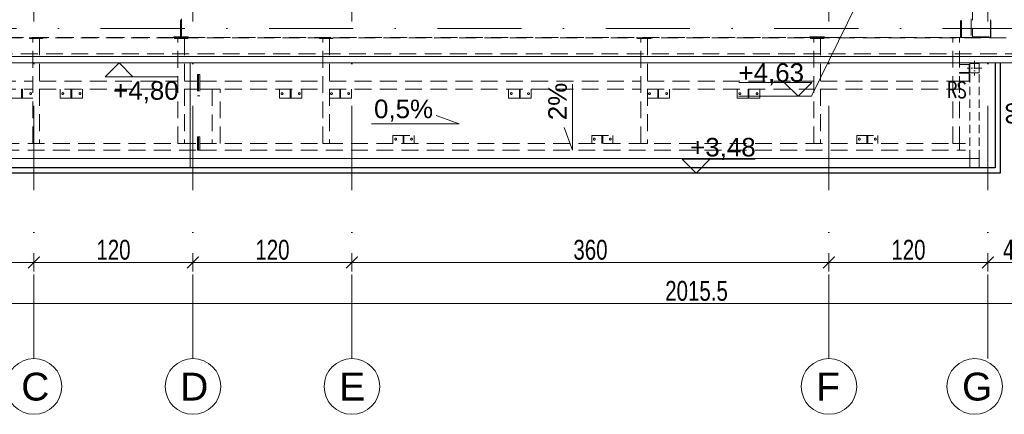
# Model space of a CAD drawing. Header units: millimetres. Extents: x -13532 to 2392, y -5241 to 5322.
# Tile 5 of 256: x -11055 to -10312, y -1969 to -1671. Entities that reach past the tile are written whole.
import ezdxf

# ---------------------------------------------------------------- set-up
doc = ezdxf.new("R2010")
doc.units = ezdxf.units.MM
for name, pattern in [('ACAD_ISO10W100', [18, 12, -3, 0, -3]), ('DASHED', [19.05, 12.7, -6.35]), ('KRESKAKROPKA2', [12.7, 6.35, -3.175, 0, -3.175])]:
    doc.linetypes.add(name, pattern=pattern)
doc.layers.get('Defpoints').update_dxf_attribs({"true_color": 0xdae6d4})
for name, color, linetype, lineweight, true_color in [('a___wymiary', 7, 'Continuous', 5, 0x666666), ('KONSTRUKCJA - CIE - AGP1', 7, 'Continuous', 5, 0xbfbfbf), ('OPIS - AGP1', 7, 'Continuous', 0, 0x7f7f7f), ('OSI', 7, 'KRESKAKROPKA2', 5, 0x7f7f7f), ('wymiary', 7, 'Continuous', 5, 0x7f7f7f), ('WYMIARY - AGP1', 7, 'Continuous', 5, 0x716d5a)]:
    doc.layers.add(name, color=color, linetype=linetype, lineweight=lineweight, true_color=true_color)
doc.layers.add('A_cienka', color=7, linetype='Continuous')
for name, color, linetype, lineweight in [('cz-sr', 150, 'Continuous', 15), ('dach', 151, 'Continuous', 9), ('GK - ŚRODEK - AGP1', 32, 'Continuous', 5), ('LINII', 7, 'Continuous', 15), ('Wymiarowanie - Poziomy - AGP1', 172, 'Continuous', 5)]:
    doc.layers.add(name, color=color, linetype=linetype, lineweight=lineweight)
doc.styles.add('ARCH.P.M. 1', font='simplex.shx', dxfattribs={"width": 0.7, "height": 12})
doc.styles.add('ARIAL', font='arial.ttf', dxfattribs={"width": 0.8})
doc.styles.add('ARIAL NARROW', font='ARIALN.TTF', dxfattribs={"width": 0.9})
doc.styles.add('GENERATED_STYLE_2', font='ARIAL.TTF', dxfattribs={"width": 0.999153})
doc.dimstyles.new('wymiary agp1', dxfattribs={"dimtxt": 15, "dimasz": 5, "dimexe": 5, "dimexo": 5, "dimgap": 1.8, "dimtad": 1, "dimdec": 3, "dimrnd": 0.5, "dimdsep": 46, "dimtxsty": 'ARIAL NARROW', "dimblk": 'znacznik', "dimcen": 1.5, "dimse1": 1, "dimse2": 1, "dimclrd": 256, "dimclre": 256, "dimazin": 0, "dimtfac": 1, "dimtdec": 3, "dimtmove": 1, "dimatfit": 3, "dimldrblk": 'znacznik', "dimfxl": 1000, "dimfxlon": 1, "dimlwd": -1, "dimarcsym": 0})

# ---------------------------------------------------------------- blocks, each defined once
blk = doc.blocks.new('osi')
at = {"layer": 'OSI', "ltscale": 10}
for p, q in [((-11044.44, 845.85), (-11044.44, 3158.85)), ((-10924.41, 845.85), (-10924.41, 3158.85)), ((-10804.44, 845.85), (-10804.44, 3158.85)), ((-10444.41, 845.85), (-10444.41, 3158.85)), ((-10324.44, 845.85), (-10324.44, 3158.85)), ((-11756.72, 1094.85), (-9340.14, 1094.85))]:
    blk.add_line(p, q, dxfattribs=at)
at = {"layer": 'OSI', "linetype": 'Continuous'}
for centre in [(-11044.44, 824.85), (-10924.41, 824.85), (-10804.44, 824.85), (-10444.41, 824.85), (-10334.44, 824.85)]:
    blk.add_circle(centre, 21, dxfattribs=at)
at = {"layer": 'LINII', "color": 18, "true_color": 0x000000, "char_height": 21, "width": 24.1308, "attachment_point": 1, "style": 'ARIAL'}
for s, insert in [('{\\W1;C}', (-11054.01, 835.23)), ('{\\W1;D}', (-10933.98, 835.23)), ('{\\W1;E}', (-10814.01, 835.23)), ('{\\W1;F}', (-10453.98, 835.23)), ('{\\W1;G}', (-10344.01, 835.23))]:
    blk.add_mtext(s, dxfattribs=dict(at, insert=insert))
blk = doc.blocks.new('znacznik')
at = {"layer": 'a___wymiary'}
for p, q in [((1.39, 0), (-1.39, 0)), ((0, 1.39), (0, -1.39))]:
    blk.add_line(p, q, dxfattribs=at)
at = {"layer": 'a___wymiary', "const_width": 0.2}
blk.add_lwpolyline([(0.88, 0.88), (-0.88, -0.88)], dxfattribs=at)
blk = doc.blocks.new('*D1015')
at = {"layer": 'Defpoints', "color": 0}
for p in [(-9536.64, -1673.36), (-11552.11, -1692.77), (-9536.64, -1885.32)]:
    blk.add_point(p, dxfattribs=at)
at = {"layer": 'WYMIARY - AGP1'}
blk.add_line((-11547.11, -1885.32), (-9541.64, -1885.32), dxfattribs=at)
at = {"layer": 'WYMIARY - AGP1', "xscale": 5, "yscale": 5, "zscale": 5, "rotation": 180}
blk.add_blockref('znacznik', (-11552.11, -1885.32), dxfattribs=at)
at = {"layer": 'WYMIARY - AGP1', "xscale": 5, "yscale": 5, "zscale": 5}
blk.add_blockref('znacznik', (-9536.64, -1885.32), dxfattribs=at)
at = {"layer": 'WYMIARY - AGP1', "color": 18, "true_color": 0x000000, "insert": (-10544.37, -1875.86), "char_height": 15, "attachment_point": 5, "style": 'ARIAL NARROW'}
blk.add_mtext('2015.5', dxfattribs=at)
blk = doc.blocks.new('*D1017')
at = {"layer": 'Defpoints', "color": 0}
for p in [(-10284.44, -1628.85), (-10324.44, -1785.46), (-10284.44, -1854.31)]:
    blk.add_point(p, dxfattribs=at)
at = {"layer": 'WYMIARY - AGP1'}
blk.add_line((-10319.44, -1854.31), (-10289.44, -1854.31), dxfattribs=at)
at = {"layer": 'WYMIARY - AGP1', "xscale": 5, "yscale": 5, "zscale": 5, "rotation": 180}
blk.add_blockref('znacznik', (-10324.44, -1854.31), dxfattribs=at)
at = {"layer": 'WYMIARY - AGP1', "xscale": 5, "yscale": 5, "zscale": 5}
blk.add_blockref('znacznik', (-10284.44, -1854.31), dxfattribs=at)
at = {"layer": 'WYMIARY - AGP1', "color": 18, "true_color": 0x000000, "insert": (-10304.44, -1844.86), "char_height": 15, "attachment_point": 5, "style": 'ARIAL NARROW'}
blk.add_mtext('40', dxfattribs=at)
blk = doc.blocks.new('*D1182')
at = {"layer": 'Defpoints', "color": 0}
for p in [(-11034.1, -1659.88), (-11093.94, -1696.88), (-11034.1, -1696.88)]:
    blk.add_point(p, dxfattribs=at)
at = {"layer": 'WYMIARY - AGP1'}
blk.add_line((-11093.94, -1664.88), (-11093.94, -1691.88), dxfattribs=at)
at = {"layer": 'WYMIARY - AGP1', "xscale": 5, "yscale": 5, "zscale": 5}
for p, rotation in [((-11093.94, -1659.88), 90), ((-11093.94, -1696.88), 270)]:
    blk.add_blockref('znacznik', p, dxfattribs=dict(at, rotation=rotation))
at = {"layer": 'WYMIARY - AGP1', "color": 18, "true_color": 0x000000, "insert": (-11103.4, -1678.38), "char_height": 15, "attachment_point": 5, "rotation": 90, "style": 'ARIAL NARROW'}
blk.add_mtext('37', dxfattribs=at)
blk = doc.blocks.new('dffdh')
at = {"layer": 'KONSTRUKCJA - CIE - AGP1', "linetype": 'DASHED'}
for p, q in [((-31572.1, 6723.88), (-31572.1, 5974.88)), ((-32169.77, 5974.78), (-32169.77, 5988.38)), ((-32169.3, 5987.03), (-32169.77, 5987.03)), ((-32169.77, 5986.38), (-32168.83, 5986.38)), ((-32169.3, 5986.38), (-32169.3, 5987.03)), ((-32169.3, 5987.03), (-32168.83, 5987.03)), ((-32169.3, 5986.38), (-32169.3, 5987.03)), ((-32168.83, 5988.38), (-32168.83, 5974.78)), ((-31581, 5974.38), (-31581, 5988.38)), ((-31581, 5974.38), (-31581, 5988.38)), ((-31580.4, 5974.38), (-31580.4, 5988.38)), ((-31572.9, 5988.38), (-31572.9, 5974.38)), ((-31558.5, 5974.88), (-31558.5, 5988.88)), ((-31558.1, 5974.38), (-31558.1, 5988.38)), ((-32174.78, 5974.38), (-32174.78, 5974.78)), ((-32174.78, 5974.78), (-32169.77, 5974.78)), ((-32174.3, 5974.38), (-32174.3, 5974.78)), ((-32169.77, 5975.38), (-32168.83, 5975.38)), ((-32169.77, 5974.88), (-32168.83, 5974.88)), ((-32168.83, 5974.78), (-32163.83, 5974.78)), ((-32164.3, 5974.78), (-32164.3, 5974.38)), ((-32164.3, 5974.64), (-32163.83, 5974.64)), ((-32163.83, 5974.78), (-32163.83, 5974.38)), ((-31694.8, 5974.38), (-31694.8, 5974.78)), ((-31694.8, 5974.78), (-31683.8, 5974.78)), ((-31694.3, 5974.38), (-31694.3, 5974.78)), ((-31684.3, 5974.78), (-31684.3, 5974.38)), ((-31684.3, 5974.64), (-31683.8, 5974.64)), ((-31683.8, 5974.78), (-31683.8, 5974.38)), ((-31572.1, 5974.88), (-31558.5, 5974.88)), ((-31571.4, 5974.88), (-31571.4, 5974.38)), ((-31571, 5974.88), (-31571, 5974.38)), ((-31558.5, 5974.38), (-31558.5, 5974.88)), ((-32643.8, 5974.38), (-32174.78, 5974.38)), ((-32283.7, 5973.58), (-32283.7, 5974.38)), ((-32273.7, 5973.57), (-32283.7, 5973.58)), ((-32281.2, 5894.37), (-32281.22, 5973.58)), ((-32276.22, 5973.58), (-32276.2, 5894.37)), ((-32273.7, 5973.57), (-32273.7, 5974.37)), ((-32164.3, 5974.38), (-32174.3, 5974.38)), ((-32174.29, 5973.58), (-32174.29, 5974.38)), ((-32164.29, 5974.37), (-32174.29, 5974.38)), ((-32164.29, 5973.57), (-32174.29, 5973.58)), ((-32171.8, 5894.37), (-32171.8, 5973.58)), ((-32166.8, 5973.57), (-32166.8, 5894.37)), ((-32164.3, 5974.38), (-32163.83, 5974.38)), ((-32164.29, 5973.57), (-32164.29, 5974.37)), ((-32163.83, 5974.38), (-31694.8, 5974.38)), ((-32064.83, 5973.57), (-32064.83, 5974.37)), ((-32054.83, 5973.58), (-32064.83, 5973.57)), ((-32062.35, 5894.37), (-32062.35, 5973.57)), ((-32057.35, 5973.58), (-32057.35, 5894.37)), ((-32054.83, 5973.58), (-32054.83, 5974.38)), ((-31824.83, 5973.58), (-31824.83, 5974.38)), ((-31814.83, 5973.57), (-31824.83, 5973.58)), ((-31822.35, 5894.37), (-31822.35, 5973.58)), ((-31817.35, 5973.58), (-31817.35, 5894.37)), ((-31814.83, 5973.57), (-31814.83, 5974.37)), ((-31684.3, 5974.38), (-31694.3, 5974.38)), ((-31694.29, 5973.58), (-31694.29, 5974.38)), ((-31684.29, 5974.37), (-31694.29, 5974.38)), ((-31684.29, 5973.57), (-31694.29, 5973.58)), ((-31691.8, 5894.38), (-31691.8, 5973.58)), ((-31686.8, 5973.57), (-31686.8, 5894.38)), ((-31684.3, 5974.38), (-31683.8, 5974.38)), ((-31684.29, 5973.57), (-31684.29, 5974.37)), ((-31683.8, 5974.38), (-31576.5, 5974.38)), ((-31586.8, 5894.38), (-31586.8, 5974.38)), ((-31581.8, 5894.38), (-31581.8, 5974.38)), ((-31580.4, 5974.38), (-31581, 5974.38)), ((-31572.9, 5974.38), (-31580.4, 5974.38)), ((-31572.9, 5974.38), (-31571.4, 5974.38)), ((-31571.4, 5974.38), (-31571, 5974.38)), ((-31571, 5974.38), (-31558.5, 5974.38)), ((-31558.5, 5974.38), (-31558.1, 5974.38)), ((-31581.8, 5953.88), (-31574.52, 5953.88)), ((-31574.52, 5947.91), (-31574.52, 5953.88)), ((-32156, 5946.38), (-32156.8, 5946.38)), ((-32156.8, 5946.38), (-32156.8, 5946.38)), ((-32156.8, 5946.38), (-32156, 5946.38)), ((-32156.8, 5946.38), (-32156.8, 5946.38)), ((-32156.8, 5946.38), (-32156.8, 5930.38)), ((-32156, 5946.38), (-32156, 5946.38)), ((-32156, 5946.38), (-32156, 5946.38)), ((-32156, 5946.38), (-32156, 5930.38)), ((-32155.2, 5946.38), (-32156, 5946.38)), ((-32156, 5946.38), (-32156, 5946.38)), ((-32156, 5946.38), (-32155.2, 5946.38)), ((-32156, 5946.38), (-32156, 5946.38)), ((-32156, 5946.38), (-32156, 5930.38)), ((-32155.2, 5946.38), (-32155.2, 5946.38)), ((-32155.2, 5946.38), (-32155.2, 5946.38)), ((-32155.2, 5946.38), (-32155.2, 5930.38)), ((-31581.8, 5947.91), (-31574.5, 5947.91)), ((-31581.8, 5947.91), (-31581.8, 5947.31)), ((-31581.8, 5947.31), (-31574.5, 5947.31)), ((-31574.52, 5941.38), (-31574.52, 5947.31)), ((-31574.5, 5947.91), (-31574.5, 5947.31)), ((-32516.21, 5941.36), (-32281.21, 5941.38)), ((-32276.21, 5941.38), (-32171.8, 5941.38)), ((-32166.8, 5941.38), (-32156.8, 5941.38)), ((-32155.2, 5941.37), (-32062.35, 5941.38)), ((-32155.2, 5941.37), (-32155.2, 5935.37)), ((-32057.35, 5941.38), (-31822.35, 5941.38)), ((-31817.35, 5941.38), (-31691.8, 5941.38)), ((-31686.8, 5941.38), (-31582.3, 5941.38)), ((-31581.8, 5941.38), (-31574.52, 5941.38)), ((-32516.21, 5935.36), (-32281.21, 5935.38)), ((-32289.04, 5935.37), (-32289.64, 5935.37)), ((-32289.64, 5935.37), (-32289.64, 5928.57)), ((-32289.04, 5935.37), (-32289.04, 5928.57)), ((-32276.21, 5935.38), (-32171.8, 5935.38)), ((-32260.56, 5935.38), (-32260.56, 5928.58)), ((-32252.36, 5928.58), (-32252.36, 5935.38)), ((-32251.76, 5935.38), (-32251.76, 5928.58)), ((-32243.56, 5928.58), (-32243.56, 5935.38)), ((-32166.8, 5935.38), (-32156.8, 5935.38)), ((-32156, 5930.38), (-32156.8, 5930.38)), ((-32155.2, 5930.38), (-32156, 5930.38)), ((-32155.2, 5935.37), (-32062.35, 5935.38)), ((-32139.71, 5935.37), (-32145.71, 5935.37)), ((-32145.71, 5935.37), (-32145.7, 5894.37)), ((-32139.7, 5894.37), (-32139.71, 5935.37)), ((-32095.04, 5935.37), (-32095.04, 5928.57)), ((-32086.85, 5928.57), (-32086.84, 5935.37)), ((-32086.24, 5935.37), (-32086.25, 5928.57)), ((-32078.04, 5928.57), (-32078.04, 5935.38)), ((-32057.35, 5935.38), (-31822.35, 5935.38)), ((-32048.97, 5935.37), (-32049.57, 5935.37)), ((-32049.57, 5935.37), (-32049.57, 5928.57)), ((-32048.97, 5935.37), (-32048.97, 5928.57)), ((-32040.77, 5928.57), (-32040.77, 5935.38)), ((-31922.06, 5935.38), (-31922.06, 5928.57)), ((-31913.26, 5935.37), (-31913.86, 5935.37)), ((-31913.86, 5935.37), (-31913.86, 5928.57)), ((-31913.26, 5935.37), (-31913.26, 5928.57)), ((-31905.06, 5928.57), (-31905.06, 5935.38)), ((-31817.35, 5935.38), (-31691.8, 5935.38)), ((-31808.97, 5935.37), (-31809.57, 5935.37)), ((-31809.57, 5935.37), (-31809.57, 5928.57)), ((-31808.97, 5935.37), (-31808.97, 5928.57)), ((-31800.77, 5928.57), (-31800.77, 5935.38)), ((-31749.56, 5935.38), (-31749.56, 5928.57)), ((-31740.76, 5935.37), (-31741.36, 5935.37)), ((-31741.36, 5935.37), (-31741.36, 5928.57)), ((-31740.76, 5935.37), (-31740.76, 5928.57)), ((-31732.56, 5928.57), (-31732.56, 5935.38)), ((-31686.8, 5935.38), (-31582.3, 5935.38)), ((-32297.84, 5928.57), (-32289.64, 5928.57)), ((-32289.04, 5928.57), (-32289.64, 5928.57)), ((-32289.04, 5928.57), (-32281.21, 5928.57)), ((-32260.56, 5928.58), (-32252.36, 5928.58)), ((-32251.76, 5928.58), (-32252.36, 5928.58)), ((-32251.76, 5928.58), (-32243.56, 5928.58)), ((-32095.04, 5928.57), (-32086.85, 5928.57)), ((-32086.25, 5928.57), (-32086.85, 5928.57)), ((-32086.25, 5928.57), (-32078.04, 5928.57)), ((-32057.35, 5928.57), (-32049.57, 5928.57)), ((-32048.97, 5928.57), (-32049.57, 5928.57)), ((-32048.97, 5928.57), (-32040.77, 5928.57)), ((-31922.06, 5928.57), (-31913.86, 5928.57)), ((-31913.26, 5928.57), (-31913.86, 5928.57)), ((-31913.26, 5928.57), (-31905.06, 5928.57)), ((-31817.35, 5928.57), (-31809.57, 5928.57)), ((-31808.97, 5928.57), (-31809.57, 5928.57)), ((-31808.97, 5928.57), (-31800.77, 5928.57)), ((-31749.56, 5928.57), (-31741.36, 5928.57)), ((-31740.76, 5928.57), (-31741.36, 5928.57)), ((-31740.76, 5928.57), (-31732.56, 5928.57)), ((-32009.36, 5900.35), (-31993.36, 5900.35)), ((-32009.36, 5894.37), (-32009.36, 5900.35)), ((-32001.05, 5900.35), (-32001.65, 5900.35)), ((-32001.65, 5900.35), (-32001.65, 5900.35)), ((-32001.65, 5900.35), (-32001.65, 5894.37)), ((-32001.05, 5900.35), (-32001.05, 5900.35)), ((-32001.05, 5900.35), (-32001.05, 5894.37)), ((-31993.36, 5900.35), (-31993.36, 5894.37)), ((-31859.36, 5900.35), (-31843.36, 5900.35)), ((-31859.36, 5894.37), (-31859.36, 5900.35)), ((-31851.05, 5900.35), (-31851.65, 5900.35)), ((-31851.65, 5900.35), (-31851.65, 5900.35)), ((-31851.65, 5900.35), (-31851.65, 5894.37)), ((-31851.05, 5900.35), (-31851.05, 5900.35)), ((-31851.05, 5900.35), (-31851.05, 5894.37)), ((-31843.36, 5900.35), (-31843.36, 5894.37)), ((-31659.36, 5900.35), (-31643.36, 5900.35)), ((-31659.36, 5894.38), (-31659.36, 5900.35)), ((-31651.05, 5900.35), (-31651.65, 5900.35)), ((-31651.65, 5900.35), (-31651.65, 5900.35)), ((-31651.65, 5900.35), (-31651.65, 5894.38)), ((-31651.05, 5900.35), (-31651.05, 5900.35)), ((-31651.05, 5900.35), (-31651.05, 5894.38)), ((-31643.36, 5900.35), (-31643.36, 5894.38)), ((-32761.3, 5894.37), (-32156.8, 5894.37)), ((-32276.2, 5894.37), (-32281.2, 5894.37)), ((-32166.8, 5894.37), (-32171.8, 5894.37)), ((-32156, 5899.37), (-32156.8, 5899.37)), ((-32156.8, 5899.37), (-32156.8, 5889.37)), ((-32156.8, 5889.37), (-32156.8, 5894.37)), ((-32156, 5889.37), (-32156, 5899.37)), ((-32155.2, 5899.37), (-32156, 5899.37)), ((-32156, 5899.37), (-32156, 5889.37)), ((-32155.2, 5889.37), (-32155.2, 5899.37)), ((-32155.2, 5894.37), (-31577.3, 5894.38)), ((-32155.2, 5889.37), (-32155.2, 5894.37)), ((-32057.35, 5894.37), (-32062.35, 5894.37)), ((-32001.65, 5896.85), (-32001.05, 5896.85)), ((-31851.65, 5896.85), (-31851.05, 5896.85)), ((-31817.35, 5894.37), (-31822.35, 5894.37)), ((-31686.8, 5894.38), (-31691.8, 5894.38)), ((-31651.65, 5896.85), (-31651.05, 5896.85)), ((-31586.8, 5894.38), (-31581.8, 5894.38)), ((-31581.8, 5889.38), (-31581.8, 5894.38)), ((-32761.3, 5889.37), (-32156.8, 5889.37)), ((-32156.8, 5889.37), (-32156, 5889.37)), ((-32156, 5889.37), (-32155.2, 5889.37)), ((-32155.2, 5889.37), (-31577.3, 5889.38))]:
    blk.add_line(p, q, dxfattribs=at)
for centre, start, end in [((-32282.84, 5931.97), 18, 198), ((-32282.84, 5931.97), 18, 198), ((-32282.84, 5931.97), 198, 18), ((-32282.84, 5931.97), 198, 18), ((-32258.56, 5931.98), 18, 198), ((-32258.56, 5931.98), 18, 198), ((-32258.56, 5931.98), 198, 18), ((-32258.56, 5931.98), 198, 18), ((-32245.56, 5931.98), 18, 198), ((-32245.56, 5931.98), 18, 198), ((-32245.56, 5931.98), 198, 18), ((-32245.56, 5931.98), 198, 18), ((-32093.04, 5931.97), 18, 198), ((-32093.04, 5931.97), 18, 198), ((-32093.04, 5931.97), 198, 18), ((-32093.04, 5931.97), 198, 18), ((-32080.04, 5931.97), 18, 198), ((-32080.04, 5931.97), 18, 198), ((-32080.04, 5931.97), 198, 18), ((-32080.04, 5931.97), 198, 18), ((-32055.77, 5931.97), 18, 198), ((-32055.77, 5931.97), 18, 198), ((-32055.77, 5931.97), 198, 18), ((-32055.77, 5931.97), 198, 18), ((-32042.77, 5931.97), 18, 198), ((-32042.77, 5931.97), 18, 198), ((-32042.77, 5931.97), 198, 18), ((-32042.77, 5931.97), 198, 18), ((-31920.06, 5931.97), 18, 198), ((-31920.06, 5931.97), 18, 198), ((-31920.06, 5931.97), 198, 18), ((-31920.06, 5931.97), 198, 18), ((-31907.06, 5931.97), 18, 198), ((-31907.06, 5931.97), 18, 198), ((-31907.06, 5931.97), 198, 18), ((-31907.06, 5931.97), 198, 18), ((-31815.77, 5931.97), 18, 198), ((-31815.77, 5931.97), 18, 198), ((-31815.77, 5931.97), 198, 18), ((-31815.77, 5931.97), 198, 18), ((-31802.77, 5931.97), 18, 198), ((-31802.77, 5931.97), 18, 198), ((-31802.77, 5931.97), 198, 18), ((-31802.77, 5931.97), 198, 18), ((-31747.56, 5931.97), 18, 198), ((-31747.56, 5931.97), 18, 198), ((-31747.56, 5931.97), 198, 18), ((-31747.56, 5931.97), 198, 18), ((-31734.56, 5931.97), 18, 198), ((-31734.56, 5931.97), 18, 198), ((-31734.56, 5931.97), 198, 18), ((-31734.56, 5931.97), 198, 18), ((-32007.36, 5897.6), 18.00928, 198.00928), ((-32007.36, 5897.6), 18.00928, 198.00928), ((-32007.36, 5897.6), 198.00928, 18.00928), ((-32007.36, 5897.6), 198.00928, 18.00928), ((-31995.36, 5897.6), 18.00928, 198.00928), ((-31995.36, 5897.6), 18.00928, 198.00928), ((-31995.36, 5897.6), 198.00928, 18.00928), ((-31995.36, 5897.6), 198.00928, 18.00928), ((-31857.36, 5897.6), 18.00928, 198.00928), ((-31857.36, 5897.6), 18.00928, 198.00928), ((-31857.36, 5897.6), 198.00928, 18.00928), ((-31857.36, 5897.6), 198.00928, 18.00928), ((-31845.36, 5897.6), 18.00928, 198.00928), ((-31845.36, 5897.6), 18.00928, 198.00928), ((-31845.36, 5897.6), 198.00928, 18.00928), ((-31845.36, 5897.6), 198.00928, 18.00928), ((-31657.36, 5897.6), 18.00928, 198.00928), ((-31657.36, 5897.6), 18.00928, 198.00928), ((-31657.36, 5897.6), 198.00928, 18.00928), ((-31657.36, 5897.6), 198.00928, 18.00928), ((-31645.36, 5897.6), 18.00928, 198.00928), ((-31645.36, 5897.6), 18.00928, 198.00928), ((-31645.36, 5897.6), 198.00928, 18.00928), ((-31645.36, 5897.6), 198.00928, 18.00928)]:
    blk.add_arc(centre, 0.7, start, end, dxfattribs=at)
blk = doc.blocks.new('fgdfgfdgd')
at = {"layer": 'GK - ŚRODEK - AGP1', "linetype": 'ACAD_ISO10W100', "ltscale": 0.5}
for p, q in [((11614.43, 8609.58), (11614.43, 8598.58)), ((11619.93, 8604.08), (11608.93, 8604.08))]:
    blk.add_line(p, q, dxfattribs=at)
at = {"layer": 'GK - ŚRODEK - AGP1', "linetype": 'DASHED'}
blk.add_lwpolyline([(11610.93, 8600.58), (11617.93, 8600.58), (11617.93, 8607.58), (11610.93, 8607.58)], close=True, dxfattribs=at)
at = {"layer": 'GK - ŚRODEK - AGP1', "linetype": 'DASHED', "ltscale": 0.5}
for points in [[(11610.93, 8536.08), (11610.93, 8600.58)], [(11617.93, 8536.08), (11617.93, 8600.58)]]:
    blk.add_lwpolyline(points, dxfattribs=at)
at = {"layer": 'GK - ŚRODEK - AGP1'}
blk.add_lwpolyline([(11610.93, 8529.08), (11617.93, 8529.08), (11617.93, 8536.08), (11610.93, 8536.08)], close=True, dxfattribs=at)
at = {"layer": 'GK - ŚRODEK - AGP1', "insert": (11593.8, 8593.75), "char_height": 12, "width": 14, "attachment_point": 1, "style": 'ARCH.P.M. 1'}
blk.add_mtext('RS', dxfattribs=at)
blk = doc.blocks.new('*D4682')
at = {"layer": 'Defpoints', "color": 0}
for p in [(-10359.79, -1696.88), (-10293.71, -1696.88), (-10361.64, -1786.88)]:
    blk.add_point(p, dxfattribs=at)
at = {"layer": 'WYMIARY - AGP1'}
blk.add_line((-10293.71, -1781.88), (-10293.71, -1701.88), dxfattribs=at)
at = {"layer": 'WYMIARY - AGP1', "xscale": 5, "yscale": 5, "zscale": 5}
for p, rotation in [((-10293.71, -1696.88), 90), ((-10293.71, -1786.88), 270)]:
    blk.add_blockref('znacznik', p, dxfattribs=dict(at, rotation=rotation))
at = {"layer": 'WYMIARY - AGP1', "color": 18, "true_color": 0x000000, "insert": (-10303.17, -1741.88), "char_height": 15, "attachment_point": 5, "rotation": 90, "style": 'ARIAL NARROW'}
blk.add_mtext('90', dxfattribs=at)
blk = doc.blocks.new('*D5329')
at = {"layer": 'Defpoints', "color": 0}
for p in [(-11284.44, -1778.45), (-11044.44, -1778.45), (-11044.44, -1854.31)]:
    blk.add_point(p, dxfattribs=at)
at = {"layer": 'WYMIARY - AGP1'}
blk.add_line((-11279.44, -1854.31), (-11049.44, -1854.31), dxfattribs=at)
at = {"layer": 'WYMIARY - AGP1', "xscale": 5, "yscale": 5, "zscale": 5, "rotation": 180}
blk.add_blockref('znacznik', (-11284.44, -1854.31), dxfattribs=at)
at = {"layer": 'WYMIARY - AGP1', "xscale": 5, "yscale": 5, "zscale": 5}
blk.add_blockref('znacznik', (-11044.44, -1854.31), dxfattribs=at)
at = {"layer": 'WYMIARY - AGP1', "color": 18, "true_color": 0x000000, "insert": (-11164.44, -1844.86), "char_height": 15, "attachment_point": 5, "style": 'ARIAL NARROW'}
blk.add_mtext('240', dxfattribs=at)
blk = doc.blocks.new('*D5330')
at = {"layer": 'Defpoints', "color": 0}
for p in [(-11044.44, -1785.89), (-10924.41, -1785.89), (-10924.41, -1854.31)]:
    blk.add_point(p, dxfattribs=at)
at = {"layer": 'WYMIARY - AGP1'}
blk.add_line((-11039.44, -1854.31), (-10929.41, -1854.31), dxfattribs=at)
at = {"layer": 'WYMIARY - AGP1', "xscale": 5, "yscale": 5, "zscale": 5, "rotation": 180}
blk.add_blockref('znacznik', (-11044.44, -1854.31), dxfattribs=at)
at = {"layer": 'WYMIARY - AGP1', "xscale": 5, "yscale": 5, "zscale": 5}
blk.add_blockref('znacznik', (-10924.41, -1854.31), dxfattribs=at)
at = {"layer": 'WYMIARY - AGP1', "color": 18, "true_color": 0x000000, "insert": (-10984.42, -1844.86), "char_height": 15, "attachment_point": 5, "style": 'ARIAL NARROW'}
blk.add_mtext('120', dxfattribs=at)
blk = doc.blocks.new('*D5331')
at = {"layer": 'Defpoints', "color": 0}
for p in [(-10924.41, -1785.89), (-10804.44, -1785.89), (-10804.44, -1854.31)]:
    blk.add_point(p, dxfattribs=at)
at = {"layer": 'WYMIARY - AGP1'}
blk.add_line((-10919.41, -1854.31), (-10809.44, -1854.31), dxfattribs=at)
at = {"layer": 'WYMIARY - AGP1', "xscale": 5, "yscale": 5, "zscale": 5, "rotation": 180}
blk.add_blockref('znacznik', (-10924.41, -1854.31), dxfattribs=at)
at = {"layer": 'WYMIARY - AGP1', "xscale": 5, "yscale": 5, "zscale": 5}
blk.add_blockref('znacznik', (-10804.44, -1854.31), dxfattribs=at)
at = {"layer": 'WYMIARY - AGP1', "color": 18, "true_color": 0x000000, "insert": (-10864.42, -1844.86), "char_height": 15, "attachment_point": 5, "style": 'ARIAL NARROW'}
blk.add_mtext('120', dxfattribs=at)
blk = doc.blocks.new('*D5332')
at = {"layer": 'Defpoints', "color": 0}
for p in [(-10804.44, -1785.89), (-10444.41, -1785.89), (-10444.41, -1854.31)]:
    blk.add_point(p, dxfattribs=at)
at = {"layer": 'WYMIARY - AGP1'}
blk.add_line((-10799.44, -1854.31), (-10449.41, -1854.31), dxfattribs=at)
at = {"layer": 'WYMIARY - AGP1', "xscale": 5, "yscale": 5, "zscale": 5, "rotation": 180}
blk.add_blockref('znacznik', (-10804.44, -1854.31), dxfattribs=at)
at = {"layer": 'WYMIARY - AGP1', "xscale": 5, "yscale": 5, "zscale": 5}
blk.add_blockref('znacznik', (-10444.41, -1854.31), dxfattribs=at)
at = {"layer": 'WYMIARY - AGP1', "color": 18, "true_color": 0x000000, "insert": (-10624.42, -1844.86), "char_height": 15, "attachment_point": 5, "style": 'ARIAL NARROW'}
blk.add_mtext('360', dxfattribs=at)
blk = doc.blocks.new('*D5333')
at = {"layer": 'Defpoints', "color": 0}
for p in [(-10444.41, -1785.89), (-10324.44, -1785.89), (-10324.44, -1854.31)]:
    blk.add_point(p, dxfattribs=at)
at = {"layer": 'WYMIARY - AGP1'}
blk.add_line((-10439.41, -1854.31), (-10329.44, -1854.31), dxfattribs=at)
at = {"layer": 'WYMIARY - AGP1', "xscale": 5, "yscale": 5, "zscale": 5, "rotation": 180}
blk.add_blockref('znacznik', (-10444.41, -1854.31), dxfattribs=at)
at = {"layer": 'WYMIARY - AGP1', "xscale": 5, "yscale": 5, "zscale": 5}
blk.add_blockref('znacznik', (-10324.44, -1854.31), dxfattribs=at)
at = {"layer": 'WYMIARY - AGP1', "color": 18, "true_color": 0x000000, "insert": (-10384.42, -1844.86), "char_height": 15, "attachment_point": 5, "style": 'ARIAL NARROW'}
blk.add_mtext('120', dxfattribs=at)

msp = doc.modelspace()

# ---------------------------------------------------------------- linework, layer by layer
at = {"layer": 'A_cienka', "color": 1}
for p, q in [((-10319.1038, -1703.877), (-10319.1038, -1782.8774)), ((-10315.1066, -1703.877), (-10315.1066, -1786.8774)), ((-10319.1038, -1782.8774), (-11534.1096, -1782.8774)), ((-10315.1066, -1786.8775), (-11538.1068, -1786.8782))]:
    msp.add_line(p, q, dxfattribs=at)
at = {"layer": 'cz-sr'}
for points in [[(-10926.6067, -1782.8774), (-10926.6067, -1703.877)], [(-11513.4202, -1775.8774), (-10338.1066, -1775.8772)]]:
    msp.add_lwpolyline(points, dxfattribs=at)
at = {"layer": 'dach', "linetype": 'DASHED'}
for p, q in [((-9548.638, -1684.877), (-11540.1066, -1684.877)), ((-9536.638, -1696.877), (-11552.1066, -1696.877))]:
    msp.add_line(p, q, dxfattribs=at)
at = {"layer": 'dach'}
for p, q in [((-9534.638, -1698.883), (-11554.101, -1698.889)), ((-9529.638, -1703.883), (-11559.1262, -1703.889))]:
    msp.add_line(p, q, dxfattribs=at)
at = {"layer": 'OPIS - AGP1'}
for p, q in [((-10423.7067, -1659.877), (-10457.5192, -1729.0049)), ((-10990.6274, -1714.3195), (-10935.4951, -1714.3195)), ((-10457.2329, -1718.5624), (-10512.3653, -1718.5624)), ((-10457.5192, -1729.0049), (-10512.6515, -1729.0049)), ((-10555.1637, -1776.4356), (-10500.0313, -1776.4356))]:
    msp.add_line(p, q, dxfattribs=at)
for points in [[(-10990.6274, -1714.3195), (-10980.1849, -1703.877), (-10969.7424, -1714.3195)], [(-10637.9328, -1719.8631), (-10637.9328, -1769.5783), (-10644.2689, -1752.4302)], [(-10457.2329, -1718.5624), (-10467.6754, -1729.0049), (-10478.118, -1718.5624)], [(-10789.5719, -1749.8636), (-10723.6222, -1749.8636), (-10740.7704, -1743.5276)], [(-10555.1637, -1776.4356), (-10544.7211, -1786.8781), (-10534.2786, -1776.4356)]]:
    msp.add_lwpolyline(points, dxfattribs=at)

# ---------------------------------------------------------------- block references
at = {"layer": 'a___wymiary'}
msp.add_blockref('fgdfgfdgd', (-21949.0329, -10311.9546), dxfattribs=at)
at = {"layer": 'cz-sr'}
msp.add_blockref('osi', (0, -2772.7313), dxfattribs=at)
at = {"layer": 'wymiary'}
msp.add_blockref('dffdh', (21235.8836, -7658.9495), dxfattribs=at)

# ---------------------------------------------------------------- texts
at = {"layer": 'Wymiarowanie - Poziomy - AGP1', "char_height": 14, "style": 'GENERATED_STYLE_2'}
for s, insert, attachment_point in [('+4,63', (-10463.2329, -1704.1624), 3), ('+4,80', (-10984.6274, -1734.2139), 7), ('0,5%', (-10787.7563, -1731.5244), 1), ('+3,48', (-10549.1637, -1760.3969), 1)]:
    msp.add_mtext(s, dxfattribs=dict(at, insert=insert, attachment_point=attachment_point))
at = {"layer": 'Wymiarowanie - Poziomy - AGP1', "insert": (-10656.272, -1718.8215), "char_height": 14, "attachment_point": 3, "rotation": 90, "style": 'GENERATED_STYLE_2'}
msp.add_mtext('2%', dxfattribs=at)

# ---------------------------------------------------------------- dimensions: what is measured, and where the dimension line sits
at = {"layer": 'WYMIARY - AGP1'}
for base, p1, p2, picture, middle in [((-10284.4379, -1854.314), (-10324.4379, -1785.4614), (-10284.4379, -1628.8547), '*D1017', (-10304.4379, -1844.8554)), ((-9536.638, -1885.3158), (-11552.1066, -1692.7719), (-9536.638, -1673.3571), '*D1015', (-10544.3723, -1875.8572))]:
    dim = msp.add_linear_dim(base=base, p1=p1, p2=p2, dimstyle='wymiary agp1', override={"dimclrd": 256, "dimclre": 256}, dxfattribs=at)
    dim.commit()
    dim.dimension.update_dxf_attribs({"geometry": picture, "text_midpoint": middle})
for base, p1, p2, picture, middle in [((-11093.9443, -1696.877), (-11034.1021, -1659.877), (-11034.1021, -1696.877), '*D1182', (-11103.4029, -1678.377)), ((-10293.7123, -1696.877), (-10361.6372, -1786.8776), (-10359.7922, -1696.877), '*D4682', (-10303.1709, -1741.8773))]:
    dim = msp.add_linear_dim(base=base, p1=p1, p2=p2, angle=90, dimstyle='wymiary agp1', override={"dimblk": 'znacznik', "dimclrd": 256, "dimclre": 256}, dxfattribs=at)
    dim.commit()
    dim.dimension.update_dxf_attribs({"geometry": picture, "text_midpoint": middle})
for base, p1, p2, picture, middle in [((-11044.4379, -1854.314), (-11284.4379, -1778.4456), (-11044.4379, -1778.4456), '*D5329', (-11164.4379, -1844.8554)), ((-10924.4069, -1854.314), (-11044.4379, -1785.8856), (-10924.4069, -1785.8856), '*D5330', (-10984.4224, -1844.8554)), ((-10804.4379, -1854.314), (-10924.4069, -1785.8856), (-10804.4379, -1785.8856), '*D5331', (-10864.4224, -1844.8554)), ((-10444.4069, -1854.314), (-10804.4379, -1785.8856), (-10444.4069, -1785.8856), '*D5332', (-10624.4224, -1844.8554)), ((-10324.4379, -1854.314), (-10444.4069, -1785.8856), (-10324.4379, -1785.8856), '*D5333', (-10384.4224, -1844.8554))]:
    dim = msp.add_linear_dim(base=base, p1=p1, p2=p2, dimstyle='wymiary agp1', dxfattribs=at)
    dim.commit()
    dim.dimension.update_dxf_attribs({"geometry": picture, "text_midpoint": middle})

doc.saveas('drawing.dxf')
